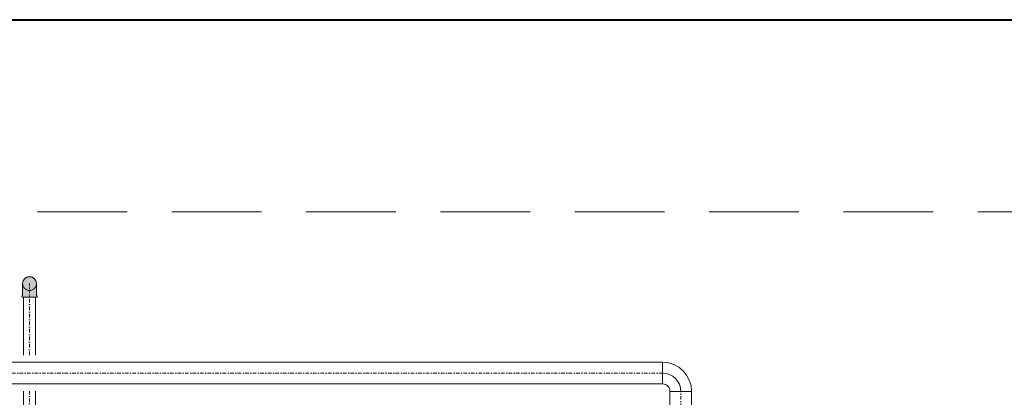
# Model space of a CAD drawing. Header units: millimetres. Extents: x -368 to 1732, y 3428 to 4913.
# Tile 16 of 80: x 338 to 613, y 4483 to 4589. Entities that reach past the tile are written whole.
import ezdxf

# ---------------------------------------------------------------- set-up
doc = ezdxf.new("R2010")
doc.units = ezdxf.units.MM
for name, pattern in [('ACAD_ISO05W100', [33, 24, -3, 0, -3, 0, -3]), ('ACAD_ISO08W100', [36, 24, -3, 6, -3]), ('DASHDOT2', [0.5, 0.25, -0.125, 0, -0.125]), ('DASHDOTX2', [2, 1, -0.5, 0, -0.5]), ('DASHED', [0.75, 0.5, -0.25])]:
    doc.linetypes.add(name, pattern=pattern)
for name, color, linetype, lineweight in [('-- CO_rury', 11, 'Continuous', 9), ('_NOŚNE', 73, 'Continuous', 40), ('PRZERYWANA', 50, 'DASHED', 15)]:
    doc.layers.add(name, color=color, linetype=linetype, lineweight=lineweight)
doc.layers.add('Oś', color=1, linetype='ACAD_ISO05W100')

# ---------------------------------------------------------------- blocks, each defined once
blk = doc.blocks.new('*U856')
at = {"color": 0, "ltscale": 10}
for p, q in [((110.1, 30.1), (2775.1, 30.1)), ((110.1, -30.1), (2775.1, -30.1))]:
    blk.add_line(p, q, dxfattribs=at)
at = {"color": 50, "linetype": 'DASHDOT2', "ltscale": 40}
blk.add_line((110.1, 0), (2775.1, 0), dxfattribs=at)
blk = doc.blocks.new('-- KOLANO 2D 50')
at = {"linetype": 'Continuous'}
for p, q in [((5.1, 8.12), (5.1, 2.08)), ((-3.02, 0), (3.02, 0))]:
    blk.add_line(p, q, dxfattribs=at)
at = {"color": 0, "linetype": 'ByBlock'}
for radius in [8.12, 2.08]:
    blk.add_arc((5.1, 0), radius, 90, 180, dxfattribs=at)
at = {"color": 50, "linetype": 'ByBlock'}
blk.add_arc((5.1, 0), 5.1, 90, 180, dxfattribs=at)
blk = doc.blocks.new('*U692')
blk.add_blockref('-- KOLANO 2D 50', (0, 0))
blk = doc.blocks.new('*U726')
at = {"color": 0, "ltscale": 10}
for p, q in [((-469.2, 30.1), (793, 30.1)), ((-469.2, -30.1), (793, -30.1))]:
    blk.add_line(p, q, dxfattribs=at)
at = {"color": 50, "linetype": 'DASHDOT2', "ltscale": 40}
blk.add_line((-469.2, 0), (793, 0), dxfattribs=at)
blk = doc.blocks.new('*U857')
at = {"color": 0, "ltscale": 10}
for p, q in [((595.5, 16.9), (1487.8, 16.9)), ((595.5, -16.9), (1487.8, -16.9))]:
    blk.add_line(p, q, dxfattribs=at)
at = {"color": 50, "linetype": 'DASHDOT2', "ltscale": 40}
blk.add_line((595.5, 0), (1487.8, 0), dxfattribs=at)
blk = doc.blocks.new('*U858')
at = {"color": 0, "ltscale": 10}
for p, q in [((595.5, 16.9), (757.8, 16.9)), ((595.5, -16.9), (757.8, -16.9))]:
    blk.add_line(p, q, dxfattribs=at)
at = {"color": 50, "linetype": 'DASHDOT2', "ltscale": 40}
blk.add_line((595.5, 0), (757.8, 0), dxfattribs=at)
blk = doc.blocks.new('*U862')
at = {"layer": 'Oś', "linetype": 'DASHDOT2', "ltscale": 30}
h = blk.add_hatch(color=251, dxfattribs=at)
h.dxf.hatch_style = 1
h.paths.add_polyline_path([(31, 19.3, 0.227735), (33.4, 20.4, -0.404979), (37.5, 20.9), (37.5, 18.4), (37.5, -10), (37.5, -20.9, -0.404979), (33.4, -20.4, 0.227734), (31, -19.3), (0, -19.3, -1), (0, 19.3)])
at = {"color": 0, "linetype": 'Continuous'}
for p, q in [((31, 19.3), (0, 19.3)), ((37.5, 18.4), (37.5, 20.9)), ((37.5, 18.4), (37.5, -10)), ((31, -19.3), (0, -19.3)), ((37.5, -10), (37.5, -20.9))]:
    blk.add_line(p, q, dxfattribs=at)
at = {"color": 50, "linetype": 'DASHDOTX2', "ltscale": 5}
blk.add_lwpolyline([(0, 0), (37.5, 0)], dxfattribs=at)
blk.add_arc((0, 0), 19.3, 90, 270)
at = {"color": 0, "linetype": 'Continuous'}
for centre, start, end in [((31, 22.3), 270.0003, 321.3176), ((35.7, 18.5), 53.13, 141.3178), ((31, -22.3), 38.6824, 89.9997), ((35.7, -18.5), 218.6822, 306.87)]:
    blk.add_arc(centre, 3, start, end, dxfattribs=at)
blk = doc.blocks.new('*U888')
at = {"color": 0}
blk.add_blockref('*U862', (-934.8, -1951.3), dxfattribs=at)

msp = doc.modelspace()

# ---------------------------------------------------------------- linework, layer by layer
at = {"layer": '-- CO_rury', "linetype": 'ACAD_ISO08W100', "ltscale": 20}
msp.add_circle((340.83, 4514.82), 1.93, dxfattribs=at)
at = {"layer": '_NOŚNE'}
msp.add_line((334.83, 4588.52), (743.07, 4588.52), dxfattribs=at)
at = {"layer": 'PRZERYWANA', "ltscale": 50}
msp.add_line((743.07, 4534.82), (334.83, 4534.82), dxfattribs=at)

# ---------------------------------------------------------------- block references
at = {"layer": '-- CO_rury', "linetype": 'ACAD_ISO08W100', "ltscale": 20, "yscale": 0.1, "zscale": 0.1}
for name, p, xscale, rotation in [('*U888', (535.96, 4421.34), 0.1, 270), ('*U858', (340.83, 4435.29), -0.1, 270), ('*U856', (528.54, 4489.82), 0.1, 180), ('*U857', (340.83, 4544.36), 0.1, 270), ('*U726', (522.63, 4405.43), 0.1, 89.99999999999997)]:
    msp.add_blockref(name, p, dxfattribs=dict(at, xscale=xscale, rotation=rotation))
at = {"layer": '-- CO_rury', "linetype": 'ACAD_ISO08W100', "ltscale": 20, "rotation": 270.0006835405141}
msp.add_blockref('*U692', (517.53, 4489.82), dxfattribs=at)

doc.saveas('drawing.dxf')
